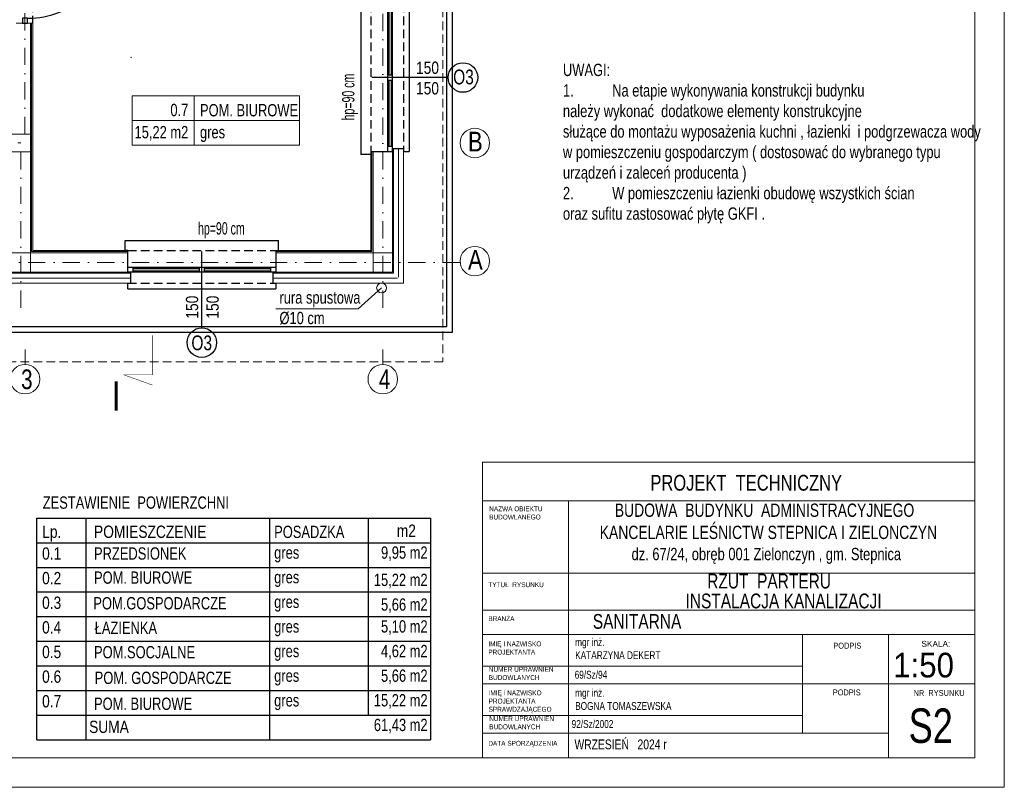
# Model space of a CAD drawing. Header units: inches. Extents: x 67073 to 287261, y -76160 to 48412.
# Tile 33 of 117: x 81883 to 82883, y -42402 to -41623. Entities that reach past the tile are written whole.
import ezdxf
from ezdxf.enums import TextEntityAlignment as Align

# ---------------------------------------------------------------- set-up
doc = ezdxf.new("R2010")
doc.units = ezdxf.units.IN
doc.header["$MEASUREMENT"] = 0
doc.linetypes.add('DASHDOT', pattern=[1, 0.5, -0.25, 0, -0.25])
doc.linetypes.add('HIDDEN', pattern=[0.375, 0.25, -0.125])
for name, color, linetype in [('## 00 TABELKA -OPISY', 7, 'Continuous'), ('A--tabelka-opisy uwagi', 7, 'Continuous'), ('A--tabelka-zest.pow.', 121, 'Continuous'), ('p--drzwi', 251, 'Continuous'), ('p--obrzeże bet.', 252, 'Continuous'), ('p--okna', 251, 'Continuous'), ('p--opis okna', 181, 'Continuous'), ('p--opisy dodatkowe', 33, 'Continuous'), ('p--podciąg', 61, 'Continuous')]:
    doc.layers.add(name, color=color, linetype=linetype)
for name, color, linetype, lineweight in [('## 06 klimatyzator', 30, 'Continuous', 15), ('A--tabelka rysunku', 7, 'Continuous', 0), ('p-- linia przekroju I-AB', 116, 'Continuous', 40), ('p-- ocieplenie-w.zew', 77, 'Continuous', 0), ('p--dach', 2, 'Continuous', 30), ('p--dach-rura spustowa', 2, 'Continuous', 0), ('p--opisy pomieszczeń', 31, 'Continuous', 0), ('p--osie konstr', 1, 'DASHDOT', 15), ('p--osie konstr.-NR', 1, 'DASHDOT', 15), ('p--płyta GK', 2, 'Continuous', 0), ('p--ściana szkielet', 3, 'Continuous', 0)]:
    doc.layers.add(name, color=color, linetype=linetype, lineweight=lineweight)
doc.styles.add('1-50', font='arial.ttf', dxfattribs={"width": 0.75, "height": 12.5})
doc.styles.add('1-500', font='arial.ttf', dxfattribs={"width": 0.75, "height": 1.25})
doc.styles.add('Arial narrow', font='arial.ttf', dxfattribs={"width": 0.75})
doc.styles.get("Standard").update_dxf_attribs({"font": 'ARIAL.TTF', "width": 0.75})
doc.styles.add('STYL-1', font='Arial Narrow.ttf', dxfattribs={"width": 0.75})
doc.linetypes.add('BATTING', pattern='A,0.0001,-0.1,[134,ltypeshp.shx,S=0.1,R=0,X=-0.1,Y=0],-0.2,[134,ltypeshp.shx,S=0.1,R=180,X=0.1,Y=0],-0.1', length=0.4001)

# ---------------------------------------------------------------- blocks, each defined once
blk = doc.blocks.new('drzwi-90-100')
for p, q in [((10.1, 87.38), (5.05, 87.38)), ((5.05, 87.38), (5.05, 2.53)), ((10.1, 2.53), (10.1, 87.38)), ((5.05, 2.53), (0, 2.53)), ((0, 2.53), (0, -2.53)), ((5.05, -2.53), (5.05, 2.53)), ((5.05, 2.53), (10.1, 2.53)), ((100, 2.53), (94.95, 2.53)), ((94.95, 2.53), (94.95, -2.53)), ((100, -2.53), (100, 2.53)), ((0, -2.53), (5.05, -2.53)), ((94.95, -2.53), (100, -2.53))]:
    blk.add_line(p, q)
blk.add_arc((10.8, 3.23), 84.15, 359.52334, 90.47666)
blk = doc.blocks.new('okno-150-33.15')
at = {"linetype": 'Continuous', "ltscale": 35}
for p, q in [((-3, 10), (153, 10)), ((0, -39.15), (150, -39.15))]:
    blk.add_line(p, q, dxfattribs=at)
for p, q in [((-3, 0), (-3, 10)), ((153, 0), (153, 10)), ((0, 0), (-3, 0)), ((0, -21.95), (0, 0)), ((150, 0), (150, -21.95)), ((150, 0), (153, 0)), ((0, -21.95), (0, -16.95)), ((0, -16.95), (5, -16.95)), ((5, -16.95), (145, -16.95)), ((5, -16.95), (5, -21.95)), ((5, -18.45), (72.5, -18.45)), ((72.5, -21.95), (72.5, -16.95)), ((77.5, -16.95), (77.5, -21.95)), ((77.5, -18.45), (145, -18.45)), ((145, -21.95), (145, -16.95)), ((145, -16.95), (150, -16.95)), ((150, -16.95), (150, -21.95)), ((5, -21.95), (0, -21.95)), ((3, -33.15), (3, -21.95)), ((5, -20.61), (72.5, -20.61)), ((145, -21.95), (5, -21.95)), ((77.5, -20.61), (145, -20.61)), ((150, -21.95), (145, -21.95)), ((147, -21.95), (147, -33.15)), ((0, -39.15), (0, -33.15)), ((150, -33.15), (150, -39.15))]:
    blk.add_line(p, q)
at = {"linetype": 'HIDDEN', "ltscale": 35}
for p, q in [((0, 0), (150, 0)), ((0, -33.15), (150, -33.15))]:
    blk.add_line(p, q, dxfattribs=at)

msp = doc.modelspace()

# ---------------------------------------------------------------- linework, layer by layer
at = {"layer": '## 06 klimatyzator', "lineweight": 15}
msp.add_arc((81995.732, -41661.088), 0.367, 303.507789, 49.405585, dxfattribs=at)
at = {"linetype": 'Continuous', "lineweight": 18}
for points in [[(80782.825, -42402.179), (82882.825, -42402.179), (82882.825, -40917.179), (80782.825, -40917.179)], [(80943.453, -42372.179), (82852.825, -42372.179), (82852.825, -40947.179), (80943.453, -40947.179)]]:
    msp.add_lwpolyline(points, close=True, dxfattribs=at)
at = {"layer": 'A--tabelka rysunku', "linetype": 'Continuous'}
for p, q in [((82852.825, -42072.179), (82352.825, -42072.179)), ((82852.825, -42111.241), (82352.825, -42111.241)), ((82440.325, -42111.241), (82440.325, -42372.179)), ((82852.825, -42184.679), (82352.825, -42184.679)), ((82852.825, -42184.679), (82352.825, -42184.679)), ((82852.825, -42222.179), (82352.825, -42222.179)), ((82852.825, -42247.179), (82352.825, -42247.179)), ((82677.825, -42347.179), (82677.825, -42247.179)), ((82765.325, -42372.179), (82765.325, -42247.179)), ((82677.825, -42279.179), (82352.825, -42279.179)), ((82765.325, -42297.179), (82352.825, -42297.179)), ((82765.325, -42297.179), (82852.825, -42297.179)), ((82677.825, -42329.179), (82352.825, -42329.179)), ((82765.325, -42347.179), (82352.825, -42347.179))]:
    msp.add_line(p, q, dxfattribs=at)
msp.add_lwpolyline([(82352.825, -42372.179), (82852.825, -42372.179), (82852.825, -42072.179), (82352.825, -42072.179)], close=True, dxfattribs=at)
at = {"layer": 'A--tabelka-zest.pow.', "color": 0}
for p, q in [((81950.194, -42128.867), (81950.194, -42353.867)), ((82136.709, -42128.867), (82136.709, -42353.867)), ((82236.709, -42128.867), (82236.709, -42328.867)), ((81900.194, -42153.867), (82300.194, -42153.867)), ((81900.194, -42178.867), (82300.194, -42178.867)), ((81900.194, -42203.867), (82300.194, -42203.867)), ((81900.194, -42228.867), (82300.194, -42228.867)), ((81900.194, -42253.867), (82300.194, -42253.867)), ((81900.194, -42278.867), (82300.194, -42278.867)), ((81900.194, -42303.867), (82300.194, -42303.867)), ((81900.194, -42328.867), (82300.194, -42328.867)), ((81900.194, -42328.867), (82300.194, -42328.867)), ((81900.194, -42353.867), (82300.194, -42353.867))]:
    msp.add_line(p, q, dxfattribs=at)
msp.add_lwpolyline([(81900.194, -42353.867), (81900.194, -42128.867), (82300.194, -42128.867), (82300.194, -42353.867)], dxfattribs=at)
at = {"layer": 'p-- linia przekroju I-AB', "color": 0, "const_width": 0.5}
msp.add_lwpolyline([(82017.598, -41943.316), (82017.598, -41983.326), (81988.571, -41983.326), (82017.598, -41993.738)], dxfattribs=at)
at = {"layer": 'p-- ocieplenie-w.zew', "color": 0, "linetype": 'BATTING', "ltscale": 2}
for p, q in [((82267.609, -41884.196), (82267.609, -41753.546)), ((81995.913, -41885.196), (81867.38, -41885.196)), ((82266.609, -41885.196), (82139.913, -41885.196))]:
    msp.add_line(p, q, dxfattribs=at)
at = {"layer": 'p--dach', "color": 0, "linetype": 'HIDDEN', "lineweight": 20, "ltscale": 35}
msp.add_lwpolyline([(81032.609, -41125.796), (82312.609, -41125.796), (82312.609, -41970.196), (81032.609, -41970.196)], close=True, dxfattribs=at)
at = {"layer": 'p--dach-rura spustowa', "color": 0, "linetype": 'Continuous', "lineweight": 0, "ltscale": 75}
msp.add_circle((82250.409, -41895.196), 5, dxfattribs=at)
at = {"layer": 'p--obrzeże bet.', "color": 0, "linetype": 'Continuous', "ltscale": 35}
for points in [[(81869.209, -41940.196), (82322.609, -41940.196), (82322.609, -41155.796), (81022.609, -41155.796), (81022.609, -41946.196), (81476.009, -41946.196)], [(81863.209, -41934.196), (82316.609, -41934.196), (82316.609, -41161.796), (81028.609, -41161.796), (81028.609, -41940.196), (81482.009, -41940.196)]]:
    msp.add_lwpolyline(points, dxfattribs=at)
at = {"layer": 'p--opis okna', "color": 0}
for p, q in [((82318.07, -41681.546), (82240.609, -41681.546)), ((82067.913, -41935.657), (82067.913, -41858.196))]:
    msp.add_line(p, q, dxfattribs=at)
for centre in [(82333.07, -41681.546), (82067.913, -41950.657)]:
    msp.add_circle(centre, 15, dxfattribs=at)
at = {"layer": 'p--opisy dodatkowe', "color": 0, "lineweight": 5}
msp.add_lwpolyline([(82142.982, -41916.386), (82226.758, -41916.386), (82250.409, -41895.196)], dxfattribs=at)
at = {"layer": 'p--opisy pomieszczeń', "color": 0}
for p, q in [((82060.109, -41700.257), (82060.109, -41750.257)), ((82167.109, -41725.257), (81997.109, -41725.257))]:
    msp.add_line(p, q, dxfattribs=at)
msp.add_lwpolyline([(81997.109, -41750.257), (82167.109, -41750.257), (82167.109, -41700.257), (81997.109, -41700.257)], close=True, dxfattribs=at)
at = {"layer": 'p--osie konstr', "color": 0, "linetype": 'DASHDOT', "ltscale": 35}
for p, q in [((81888.159, -41738.996), (81888.159, -41155.796)), ((82251.659, -41915.196), (82251.659, -41155.796)), ((81459.809, -41747.996), (81884.159, -41747.996)), ((81884.159, -41915.196), (81884.159, -41747.996)), ((82330.175, -41869.246), (81047.609, -41869.246))]:
    msp.add_line(p, q, dxfattribs=at)
at = {"layer": 'p--osie konstr.-NR', "color": 0, "linetype": 'DASHDOT', "ltscale": 30}
for p, q in [((81888.409, -41972.795), (81888.409, -41947.795)), ((82251.659, -41972.795), (82251.659, -41947.795))]:
    msp.add_line(p, q, dxfattribs=at)
at = {"layer": 'p--osie konstr.-NR', "color": 0, "linetype": 'Continuous', "ltscale": 35}
for centre in [(82345.123, -41747.996), (82345.123, -41867.996), (81888.409, -41987.795), (82251.659, -41987.795)]:
    msp.add_circle(centre, 15, dxfattribs=at)
at = {"layer": 'p--podciąg', "color": 0, "linetype": 'HIDDEN', "ltscale": 30}
msp.add_line((81896.359, -41626.346), (81896.359, -41526.346), dxfattribs=at)
at = {"layer": 'p--płyta GK', "color": 0, "ltscale": 35}
for p, q in [((81895.109, -41858.296), (81895.109, -41626.346)), ((81896.359, -41857.046), (81896.359, -41626.346)), ((82239.459, -41857.046), (82239.459, -41756.546)), ((82239.459, -41857.046), (82239.459, -41756.546)), ((82240.709, -41858.296), (82240.709, -41756.546)), ((81992.913, -41858.296), (81895.109, -41858.296)), ((81992.913, -41857.046), (81896.359, -41857.046)), ((82142.913, -41857.046), (82239.468, -41857.046)), ((82240.709, -41858.296), (82142.913, -41858.296))]:
    msp.add_line(p, q, dxfattribs=at)
at = {"layer": 'p--ściana szkielet', "color": 0, "ltscale": 2}
for p, q in [((81879.459, -41626.346), (81896.359, -41626.346)), ((81893.909, -41878.996), (81893.909, -41626.346)), ((81841.209, -41738.996), (81893.909, -41738.996)), ((82261.409, -41878.996), (82261.409, -41753.546)), ((82262.609, -41880.196), (82262.609, -41753.546)), ((82272.609, -41890.196), (82272.609, -41753.546)), ((81841.209, -41756.996), (81893.909, -41756.996)), ((82241.909, -41859.496), (82241.909, -41756.546)), ((82241.909, -41878.996), (82241.909, -41756.546)), ((81992.913, -41859.496), (81874.409, -41859.496)), ((81992.913, -41859.496), (81874.409, -41859.496)), ((82241.909, -41859.496), (82142.913, -41859.496)), ((82261.409, -41859.496), (82142.913, -41859.496)), ((81995.913, -41880.196), (81873.209, -41880.196)), ((81992.913, -41878.996), (81874.409, -41878.996)), ((82262.609, -41880.196), (82139.913, -41880.196)), ((82261.409, -41878.996), (82142.913, -41878.996)), ((81995.913, -41890.196), (81863.209, -41890.196)), ((82272.609, -41890.196), (82139.913, -41890.196))]:
    msp.add_line(p, q, dxfattribs=at)
at = {"layer": 'p--ściana szkielet', "color": 0, "ltscale": 35}
for points in [[(82272.609, -41753.546), (82261.409, -41753.546), (82261.409, -41756.546), (82239.459, -41756.546)], [(81992.913, -41857.046), (81992.913, -41878.998), (81995.913, -41878.998), (81995.913, -41890.196)], [(82142.913, -41858.046), (82142.913, -41878.998), (82139.913, -41878.998), (82139.913, -41890.196)]]:
    msp.add_lwpolyline(points, dxfattribs=at)

# ---------------------------------------------------------------- block references
at = {"layer": 'p--drzwi', "color": 0, "rotation": 270}
msp.add_blockref('drzwi-90-100', (81888.409, -41526.346), dxfattribs=at)
at = {"layer": 'p--okna', "color": 0, "linetype": 'Continuous', "xscale": -1, "rotation": 89.99999999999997}
msp.add_blockref('okno-150-33.15', (82239.459, -41606.546), dxfattribs=at)
at = {"layer": 'p--okna', "color": 0, "linetype": 'Continuous'}
msp.add_blockref('okno-150-33.15', (81992.913, -41857.046), dxfattribs=at)

# ---------------------------------------------------------------- texts
at = {"layer": '## 00 TABELKA -OPISY', "ltscale": 35, "char_height": 15, "attachment_point": 2, "style": 'Arial narrow'}
for s, insert, width in [('RZUT  PARTERU', (82644.002, -42185.314), 589.37616), ('INSTALACJA KANALIZACJI', (82658.678, -42205.475), 589.37616), ('SANITARNA', (82509.91, -42226.252), 627.98218)]:
    msp.add_mtext(s, dxfattribs=dict(at, insert=insert, width=width))
at = {"layer": '## 00 TABELKA -OPISY', "char_height": 8, "width": 277.17637, "attachment_point": 1}
for s, insert in [('\\W0.75;mgr inż.\\PKATARZYNA DEKERT', (82447.038, -42250.701)), ('\\W0.75;mgr inż.\\PBOGNA TOMASZEWSKA', (82447.038, -42302.293))]:
    msp.add_mtext(s, dxfattribs=dict(at, insert=insert))
at = {"layer": '## 00 TABELKA -OPISY', "attachment_point": 1, "style": 'Arial narrow'}
for s, insert, char_height, width in [('\\P69/Sz/94', (82446.539, -42270.534), 8, 277.17637), ('92/Sz/2002', (82443.443, -42333.934), 8, 219.89178), ('WRZESIEŃ   2024 r', (82446.328, -42353.606), 10, 277.17637)]:
    msp.add_mtext(s, dxfattribs=dict(at, insert=insert, char_height=char_height, width=width))
at = {"layer": 'A--tabelka rysunku', "style": 'Arial narrow'}
msp.add_text('SKALA:', height=6, dxfattribs=at).set_placement((82798.686, -42253.513), align=Align.TOP_LEFT)
at = {"layer": 'A--tabelka rysunku', "style": 'Arial narrow', "width": 0.908571}
msp.add_text('1:50', height=25, dxfattribs=at).set_placement((82769.949, -42265.614), align=Align.TOP_LEFT)
at = {"layer": 'A--tabelka rysunku', "ltscale": 35, "insert": (82620.731, -42084.967), "char_height": 16, "width": 627.98218, "attachment_point": 2, "style": 'Arial narrow'}
msp.add_mtext('PROJEKT  TECHNICZNY', dxfattribs=at)
at = {"layer": 'A--tabelka rysunku'}
for s, insert, char_height, width, attachment_point, style in [('{\\H0.75x;BUDOWA  BUDYNKU  ADMINISTRACYJNEGO\\P  KANCELARIE LEŚNICTW STEPNICA I ZIELONCZYN\\P\\H0.9259x; dz. 67/24, obręb 001 Zielonczyn , gm. Stepnica}', (82639.334, -42114.075), 18, 597.29156, 2, '1-500'), ('NAZWA OBIEKTU\\PBUDOWLANEGO', (82359.75, -42116.916), 5, 277.17637, 1, 'Arial narrow'), ('TYTUŁ  RYSUNKU', (82358.844, -42193.947), 5, 277.17637, 1, 'Arial narrow'), ('BRANŻA', (82358.844, -42228.454), 5, 277.17637, 1, 'Arial narrow'), ('IMIĘ I NAZWISKO \\PPROJEKTANTA', (82358.844, -42254.062), 5, 277.17637, 1, 'Arial narrow'), ('PODPIS ', (82709.178, -42255.398), 6, 277.17637, 1, 'Arial narrow'), ('NUMER UPRAWNIEŃ \\PBUDOWLANYCH', (82359.289, -42279.925), 5, 277.17637, 1, 'Arial narrow'), ('IMIĘ I NAZWISKO \\PPROJEKTANTA\\PSPRAWDZAJĄCEGO', (82359.129, -42303.791), 5, 277.17637, 1, 'Arial narrow'), ('PODPIS  ', (82708.609, -42302.852), 6, 277.17637, 1, 'Arial narrow'), ('NR  RYSUNKU', (82790.671, -42303.39), 6, 72.14614, 1, 'Arial narrow'), ('S2', (82785.695, -42322.114), 35, 65.0967, 1, 'Arial narrow'), ('NUMER UPRAWNIEŃ \\PBUDOWLANYCH', (82359.809, -42329.942), 5, 277.17637, 1, 'Arial narrow'), ('DATA SPORZĄDZENIA', (82358.844, -42355.003), 5, 277.17637, 1, 'Arial narrow')]:
    msp.add_mtext(s, dxfattribs=dict(at, insert=insert, char_height=char_height, width=width, attachment_point=attachment_point, style=style))
at = {"layer": 'A--tabelka-opisy uwagi', "linetype": 'Continuous', "lineweight": 5, "insert": (82434.615, -41667.548), "char_height": 12.5, "width": 427.4253, "attachment_point": 1, "style": '1-50'}
msp.add_mtext('UWAGI:\\P\\pxt0.0266667;1.^INa etapie wykonywania konstrukcji budynku \\P\\pxtz;należy wykonać  dodatkowe elementy konstrukcyjne \\Psłużące do montażu wyposażenia kuchni , łazienki  i podgrzewacza wody w pomieszczeniu gospodarczym ( dostosować do wybranego typu urządzeń i zaleceń producenta )\\P\\pxt0.0266667;2.^IW pomieszczeniu łazienki obudowę wszystkich ścian \\P\\pxt0.0266667;oraz sufitu zastosować płytę GKFI .', dxfattribs=at)
at = {"layer": 'A--tabelka-zest.pow.', "color": 0, "width": 0.8}
for s, p in [('Lp.', (81905.85, -42136.449)), ('POMIESZCZENIE', (81958.437, -42136.449)), ('m2', (82265.894, -42135.397)), ('0.1', (81905.698, -42158.535)), ('0.2', (81905.698, -42183.535)), ('0.3', (81905.698, -42208.535)), ('0.4', (81905.698, -42233.535)), ('0.5', (81905.698, -42258.535)), ('0.6', (81905.698, -42283.535)), ('0.7', (81905.698, -42308.535)), ('SUMA', (81953.443, -42334.563))]:
    msp.add_text(s, height=12.5, dxfattribs=at).set_placement(p, align=Align.TOP_LEFT)
at = {"layer": 'A--tabelka-zest.pow.', "color": 0, "ltscale": 35, "insert": (81906.349, -42106.843), "char_height": 12.5, "width": 402.19685, "attachment_point": 1}
msp.add_mtext('ZESTAWIENIE  POWIERZCHNI   ', dxfattribs=at)
at = {"layer": 'A--tabelka-zest.pow.', "color": 0, "char_height": 12.5, "style": '1-50'}
for s, insert, width, attachment_point in [('POSADZKA', (82141.383, -42136.585), 100, 1), ('gres', (82141.383, -42157.59), 100, 1), ('\\pxqr;9,95 m2', (82233.713, -42157.59), 63.48431, 1), ('\\pxqr;15,22 m2', (82233.713, -42200.145), 63.48431, 7), ('gres', (82141.383, -42182.59), 100, 1), ('gres', (82141.383, -42207.59), 100, 1), ('\\pxqr;5,66 m2', (82233.713, -42225.145), 63.48431, 7), ('\\pxqr;5,10 m2', (82233.713, -42232.59), 63.48431, 1), ('gres', (82141.383, -42232.59), 100, 1), ('gres', (82141.383, -42257.59), 100, 1), ('\\pxqr;4,62 m2', (82233.713, -42257.59), 63.48431, 1), ('\\pxqr;5,66 m2', (82233.713, -42282.59), 63.48431, 1), ('gres', (82141.383, -42282.59), 100, 1), ('gres', (82141.383, -42307.59), 100, 1), ('\\pxqr;15,22 m2', (82233.713, -42307.59), 63.48431, 1), ('\\pxqr;61,43 m2', (82233.713, -42332.59), 63.48431, 1)]:
    msp.add_mtext(s, dxfattribs=dict(at, insert=insert, width=width, attachment_point=attachment_point))
at = {"layer": 'A--tabelka-zest.pow.', "color": 0, "char_height": 12.5, "attachment_point": 1}
for s, insert, width in [('PRZEDSIONEK', (81958.437, -42158.535), 74.28), ('POM. BIUROWE', (81958.437, -42183.037), 133.69486), ('POM.GOSPODARCZE', (81957.752, -42209.069), 72.19), ('ŁAZIENKA', (81959.122, -42234.078), 150.3188), ('POM.SOCJALNE', (81958.437, -42258.74), 150.3188), ('POM. GOSPODARCZE', (81959.122, -42284.772), 211.26936), ('POM. BIUROWE', (81958.437, -42311.097), 133.69486)]:
    msp.add_mtext(s, dxfattribs=dict(at, insert=insert, width=width))
at = {"layer": 'p-- linia przekroju I-AB', "color": 0, "insert": (81985.585, -41989.91), "char_height": 30, "width": 72.0009, "attachment_point": 3}
msp.add_mtext('\\W0.8;I', dxfattribs=at)
at = {"layer": 'p--opis okna', "color": 0, "char_height": 12.5, "attachment_point": 7, "rotation": 90}
for s, insert, width, style in [('hp=90 cm', (82226.615, -41725.1), 128.63421, 'STYL-1'), ('{\\W0.8;150\\P150}', (82085.219, -41926.324), 45.287, '1-50')]:
    msp.add_mtext(s, dxfattribs=dict(at, insert=insert, width=width, style=style))
at = {"layer": 'p--opis okna', "color": 0}
for s, insert, char_height, width, attachment_point, style in [('{\\W0.8;150\\P150}', (82308.736, -41698.852), 12.5, 45.287, 9, '1-50'), ('O3', (82323.146, -41688.658), 15, 74.01038, 7, '1-50'), ('hp=90 cm', (82111.467, -41844.703), 12.5, 128.63421, 9, 'STYL-1'), ('O3', (82057.303, -41943.408), 15, 74.01038, 1, '1-50')]:
    msp.add_mtext(s, dxfattribs=dict(at, insert=insert, char_height=char_height, width=width, attachment_point=attachment_point, style=style))
at = {"layer": 'p--opisy dodatkowe', "color": 0, "insert": (82146.753, -41898.603), "char_height": 12.5, "width": 177.1707, "attachment_point": 1, "style": '1-50'}
msp.add_mtext('rura spustowa\\P%%c10 cm', dxfattribs=at)
at = {"layer": 'p--opisy pomieszczeń', "color": 0, "char_height": 12.5, "style": '1-50'}
for s, insert, width, attachment_point in [('0.7', (82054.178, -41708.23), 98, 3), ('POM. BIUROWE', (82066.041, -41708.465), 106.86476, 1), ('15,22 m2', (82054.178, -41730.733), 98, 3), ('gres', (82066.041, -41730.733), 100, 1)]:
    msp.add_mtext(s, dxfattribs=dict(at, insert=insert, width=width, attachment_point=attachment_point))
at = {"layer": 'p--osie konstr.-NR', "color": 0, "linetype": 'Continuous', "ltscale": 35, "char_height": 20, "width": 63.5564, "attachment_point": 1}
for s, insert in [('{\\W0.8;B}', (82338.208, -41736.582)), ('\\W0.8;A', (82338.208, -41856.582)), ('3', (81884.368, -41977.903)), ('4', (82247.618, -41977.903))]:
    msp.add_mtext(s, dxfattribs=dict(at, insert=insert))

doc.saveas('drawing.dxf')
